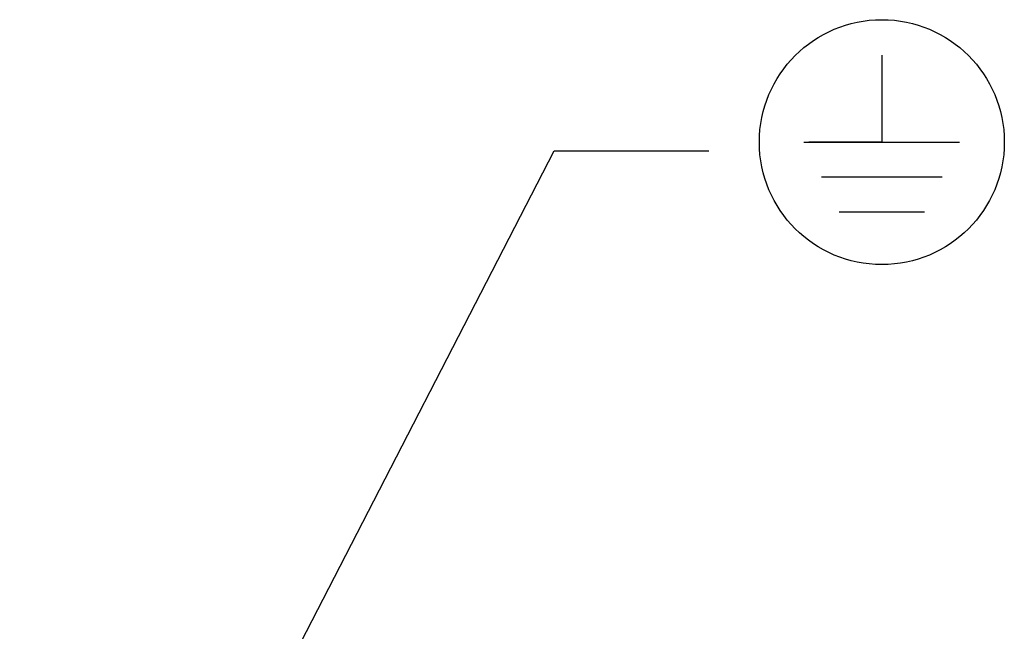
# Model space of a CAD drawing. Header units: millimetres. Extents: x 0 to 841, y 0 to 594.
# Tile 50 of 116: x 374 to 405, y 522 to 542. Entities that reach past the tile are written whole.
import ezdxf

# ---------------------------------------------------------------- set-up
doc = ezdxf.new("R2010")
doc.units = ezdxf.units.MM
doc.header["$LTSCALE"] = 46.255
doc.layers.get('0').update_dxf_attribs({"linetype": 'CONTINUOUS'})
doc.styles.get("Standard").update_dxf_attribs({"font": 'txt', "width": 0.8})
doc.dimstyles.get("Standard").update_dxf_attribs({"dimtxt": 3.5, "dimasz": 3.5, "dimexe": 0.18, "dimexo": 0.0625, "dimgap": 0.09, "dimtad": 1, "dimdsep": 46, "dimtxsty": 'STANDARD', "dimblk": '_FILLED', "dimblk1": '_FILLED', "dimblk2": '_FILLED', "dimcen": 0.09, "dimclrt": 5, "dimadec": 0, "dimazin": 0, "dimtol": 1, "dimtp": 0.01, "dimtm": 0.01, "dimtfac": 1, "dimtofl": 0, "dimtmove": 0, "dimatfit": 3, "dimldrblk": '_FILLED', "dimfxl": 1, "dimtolj": 1, "dimarcsym": 0})

# ---------------------------------------------------------------- blocks, each defined once
blk = doc.blocks.new('_FILLED')
at = {"color": 0, "linetype": 'BYBLOCK'}
blk.add_solid([(0, 0), (-1, 0.1429), (-1, -0.1429)], dxfattribs=at)
blk = doc.blocks.new('SYMBOL_0_BL4', base_point=(401.311, 537.689))
at = {"color": 7, "linetype": 'CONTINUOUS'}
for p, q in [((401.311, 540.492), (401.311, 537.689)), ((398.803, 537.689), (403.818, 537.689)), ((401.311, 537.689), (398.954, 537.689)), ((403.254, 536.561), (399.367, 536.561)), ((402.69, 535.432), (399.932, 535.432))]:
    blk.add_line(p, q, dxfattribs=at)
blk.add_circle((401.311, 537.689), 3.946, dxfattribs=at)

msp = doc.modelspace()

# ---------------------------------------------------------------- block references
at = {"color": 2, "linetype": 'CONTINUOUS'}
msp.add_blockref('SYMBOL_0_BL4', (401.3107, 537.6892), dxfattribs=at)

# ---------------------------------------------------------------- leaders
msp.add_leader([(373.5324, 503.963), (390.7563, 537.4116), (395.7375, 537.4116)], dimstyle='STANDARD', override={"dimtad": 0}, dxfattribs=at)

doc.saveas('drawing.dxf')
